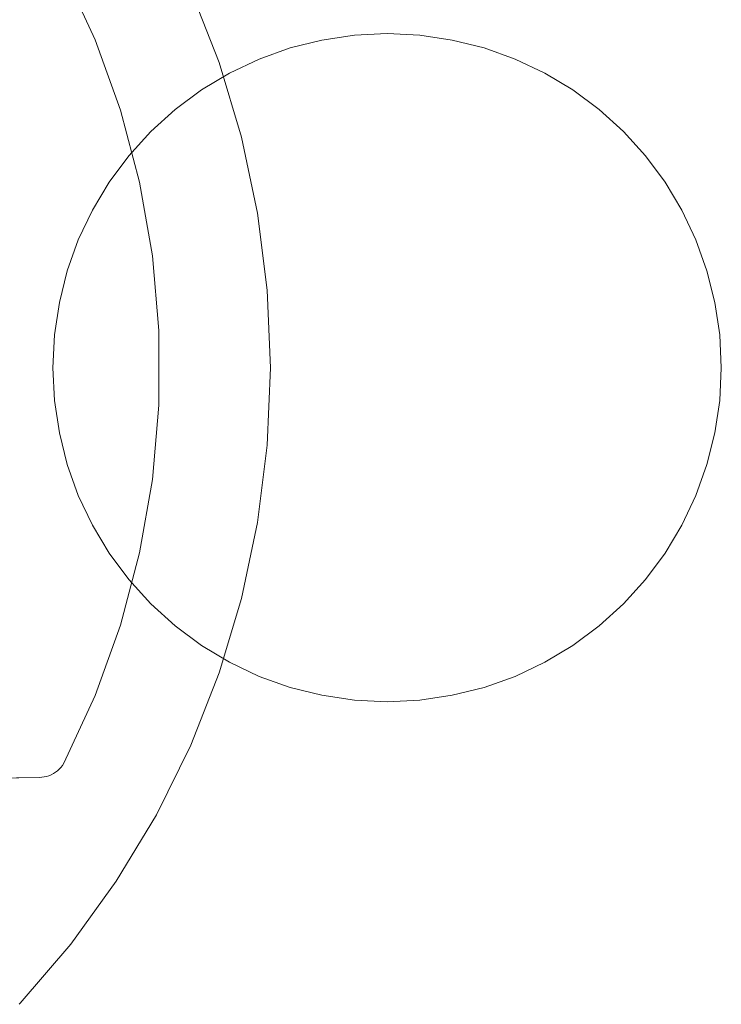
# Model space of a CAD drawing. Header units: millimetres. Extents: x -230 to 230, y -130 to 130.
# Tile 36 of 47: x 146 to 230, y -76 to 42. Entities that reach past the tile are written whole.
import ezdxf

# ---------------------------------------------------------------- set-up
doc = ezdxf.new("R2010")
doc.units = ezdxf.units.MM
doc.header["$LTSCALE"] = 25.4
doc.layers.add('Lighting-Moving Light', color=7, linetype='Continuous', lineweight=5, true_color=0x000000)

# ---------------------------------------------------------------- blocks, each defined once
blk = doc.blocks.new('Group-1')
at = {"layer": 'Lighting-Moving Light', "color": 7, "linetype": 'Continuous', "lineweight": 5, "transparency": 33554687}
for points, invisible_edges in [([(-483.63, 153.25, -85.88), (-487.38, 161.37, -85.88), (-476.3, 167.52, -85.88), (-472.18, 159.18, -85.88)], 10), ([(-472.18, 159.18, -55.99), (-476.3, 167.52, -55.99), (-487.38, 161.37, -55.99), (-483.63, 153.25, -55.99)], 10), ([(-487.38, 161.37, -55.99), (-487.38, 161.37, -85.88), (-483.63, 153.25, -85.88), (-483.63, 153.25, -55.99)], 4), ([(-472.18, 159.18, -85.88), (-468.78, 150.52, -85.88), (-480.6, 144.83, -85.88), (-483.63, 153.25, -85.88)], 10), ([(-468.78, 150.52, -55.99), (-472.18, 159.18, -55.99), (-483.63, 153.25, -55.99), (-480.6, 144.83, -55.99)], 10), ([(-468.78, 150.52, -55.99), (-468.78, 150.52, -85.88), (-472.18, 159.18, -85.88), (-472.18, 159.18, -55.99)], 5), ([(-483.63, 153.25, -55.99), (-483.63, 153.25, -85.88), (-480.6, 144.83, -85.88), (-480.6, 144.83, -55.99)], 5), ([(-468.78, 150.52, -85.88), (-466.1, 141.61, -85.88), (-478.3, 136.19, -85.88), (-480.6, 144.83, -85.88)], 10), ([(-480.6, 144.83, -55.99), (-478.3, 136.19, -55.99), (-466.1, 141.61, -55.99), (-468.78, 150.52, -55.99)], 10), ([(-466.1, 141.61, -55.99), (-466.1, 141.61, -85.88), (-468.78, 150.52, -85.88), (-468.78, 150.52, -55.99)], 5), ([(-480.6, 144.83, -55.99), (-480.6, 144.83, -85.88), (-478.3, 136.19, -85.88), (-478.3, 136.19, -55.99)], 5), ([(-476.76, 127.38, -85.88), (-478.3, 136.19, -85.88), (-466.1, 141.61, -85.88), (-464.18, 132.51, -85.88)], 10), ([(-464.18, 132.51, -55.99), (-466.1, 141.61, -55.99), (-478.3, 136.19, -55.99), (-476.76, 127.38, -55.99)], 10), ([(-464.18, 132.51, -55.99), (-464.18, 132.51, -85.88), (-466.1, 141.61, -85.88), (-466.1, 141.61, -55.99)], 5), ([(-478.3, 136.19, -55.99), (-478.3, 136.19, -85.88), (-476.76, 127.38, -85.88), (-476.76, 127.38, -55.99)], 5), ([(-475.99, 118.46, -85.88), (-476.76, 127.38, -85.88), (-464.18, 132.51, -85.88), (-463.02, 123.28, -85.88)], 10), ([(-463.02, 123.28, -55.99), (-464.18, 132.51, -55.99), (-476.76, 127.38, -55.99), (-475.99, 118.46, -55.99)], 10), ([(-463.02, 123.28, -55.99), (-463.02, 123.28, -85.88), (-464.18, 132.51, -85.88), (-464.18, 132.51, -55.99)], 5), ([(-476.76, 127.38, -55.99), (-476.76, 127.38, -85.88), (-475.99, 118.46, -85.88), (-475.99, 118.46, -55.99)], 5), ([(-475.99, 109.52, -85.88), (-475.99, 118.46, -85.88), (-463.02, 123.28, -85.88), (-462.63, 113.99, -85.88)], 10), ([(-462.63, 113.99, -55.99), (-463.02, 123.28, -55.99), (-475.99, 118.46, -55.99), (-475.99, 109.52, -55.99)], 10), ([(-462.63, 113.99, -55.99), (-462.63, 113.99, -85.88), (-463.02, 123.28, -85.88), (-463.02, 123.28, -55.99)], 5), ([(-475.99, 118.46, -55.99), (-475.99, 118.46, -85.88), (-475.99, 109.52, -85.88), (-475.99, 109.52, -55.99)], 5), ([(-462.63, 113.99, -85.88), (-463.02, 104.7, -85.88), (-475.99, 109.52, -85.88)], 10), ([(-475.99, 109.52, -55.99), (-463.02, 104.7, -55.99), (-462.63, 113.99, -55.99)], 9), ([(-463.02, 104.7, -55.99), (-463.02, 104.7, -85.88), (-462.63, 113.99, -85.88), (-462.63, 113.99, -55.99)], 5), ([(-476.76, 100.61, -85.88), (-475.99, 109.52, -85.88), (-463.02, 104.7, -85.88), (-464.18, 95.47, -85.88)], 10), ([(-464.18, 95.47, -55.99), (-463.02, 104.7, -55.99), (-475.99, 109.52, -55.99), (-476.76, 100.61, -55.99)], 10), ([(-475.99, 109.52, -55.99), (-475.99, 109.52, -85.88), (-476.76, 100.61, -85.88), (-476.76, 100.61, -55.99)], 5), ([(-464.18, 95.47, -55.99), (-464.18, 95.47, -85.88), (-463.02, 104.7, -85.88), (-463.02, 104.7, -55.99)], 5), ([(-464.18, 95.47, -85.88), (-466.1, 86.36, -85.88), (-478.3, 91.8, -85.88), (-476.76, 100.61, -85.88)], 10), ([(-466.1, 86.36, -55.99), (-464.18, 95.47, -55.99), (-476.76, 100.61, -55.99), (-478.3, 91.8, -55.99)], 10), ([(-476.76, 100.61, -55.99), (-476.76, 100.61, -85.88), (-478.3, 91.8, -85.88), (-478.3, 91.8, -55.99)], 5), ([(-466.1, 86.36, -55.99), (-466.1, 86.36, -85.88), (-464.18, 95.47, -85.88), (-464.18, 95.47, -55.99)], 5), ([(-466.1, 86.36, -85.88), (-468.78, 77.46, -85.88), (-480.6, 83.15, -85.88), (-478.3, 91.8, -85.88)], 10), ([(-478.3, 91.8, -55.99), (-480.6, 83.15, -55.99), (-468.78, 77.46, -55.99), (-466.1, 86.36, -55.99)], 10), ([(-478.3, 91.8, -55.99), (-478.3, 91.8, -85.88), (-480.6, 83.15, -85.88), (-480.6, 83.15, -55.99)], 5), ([(-468.78, 77.46, -55.99), (-468.78, 77.46, -85.88), (-466.1, 86.36, -85.88), (-466.1, 86.36, -55.99)], 5), ([(-483.63, 74.74, -85.88), (-480.6, 83.15, -85.88), (-468.78, 77.46, -85.88), (-472.18, 68.8, -85.88)], 10), ([(-472.18, 68.8, -55.99), (-468.78, 77.46, -55.99), (-480.6, 83.15, -55.99), (-483.63, 74.74, -55.99)], 10), ([(-480.6, 83.15, -55.99), (-480.6, 83.15, -85.88), (-483.63, 74.74, -85.88), (-483.63, 74.74, -55.99)], 5), ([(-472.18, 68.8, -55.99), (-472.18, 68.8, -85.88), (-468.78, 77.46, -85.88), (-468.78, 77.46, -55.99)], 5), ([(-472.18, 68.8, -85.88), (-476.3, 60.46, -85.88), (-487.38, 66.62, -85.88), (-483.63, 74.74, -85.88)], 10), ([(-483.63, 74.74, -55.99), (-487.38, 66.62, -55.99), (-476.3, 60.46, -55.99), (-472.18, 68.8, -55.99)], 10), ([(-483.63, 74.74, -55.99), (-483.63, 74.74, -85.88), (-487.38, 66.62, -85.88), (-487.38, 66.62, -55.99)], 1), ([(-476.3, 60.46, -55.99), (-476.3, 60.46, -85.88), (-472.18, 68.8, -85.88), (-472.18, 68.8, -55.99)], 5), ([(-487.92, 65.92, -85.88), (-487.72, 66.13, -85.88), (-476.3, 60.46, -85.88), (-481.1, 52.49, -85.88)], 10), ([(-481.1, 52.49, -55.99), (-476.3, 60.46, -55.99), (-487.72, 66.13, -55.99), (-487.92, 65.92, -55.99)], 10), ([(-487.72, 66.13, -55.99), (-487.72, 66.13, -85.88), (-487.92, 65.92, -85.88), (-487.92, 65.92, -55.99)], 5), ([(-487.72, 66.13, -85.88), (-487.54, 66.37, -85.88), (-476.3, 60.46, -85.88)], 10), ([(-476.3, 60.46, -55.99), (-487.54, 66.37, -55.99), (-487.72, 66.13, -55.99)], 9), ([(-487.54, 66.37, -55.99), (-487.54, 66.37, -85.88), (-487.72, 66.13, -85.88), (-487.72, 66.13, -55.99)], 5), ([(-487.54, 66.37, -85.88), (-487.38, 66.62, -85.88), (-476.3, 60.46, -85.88)], 10), ([(-476.3, 60.46, -55.99), (-487.38, 66.62, -55.99), (-487.54, 66.37, -55.99)], 9), ([(-487.38, 66.62, -55.99), (-487.38, 66.62, -85.88), (-487.54, 66.37, -85.88), (-487.54, 66.37, -55.99)], 4), ([(-498.62, 64.78, -85.88), (-490.3, 64.92, -85.88), (-492.6, 37.88, -85.88), (-492.71, 37.76, -85.88)], 10), ([(-492.71, 37.76, -55.99), (-492.6, 37.88, -55.99), (-490.3, 64.92, -55.99), (-498.62, 64.78, -55.99)], 10), ([(-490.3, 64.92, -85.88), (-490.01, 64.94, -85.88), (-486.54, 44.95, -85.88), (-492.6, 37.88, -85.88)], 10), ([(-492.6, 37.88, -55.99), (-486.54, 44.95, -55.99), (-490.01, 64.94, -55.99), (-490.3, 64.92, -55.99)], 10), ([(-490.01, 64.94, -55.99), (-490.01, 64.94, -85.88), (-490.3, 64.92, -85.88), (-490.3, 64.92, -55.99)], 1), ([(-486.54, 44.95, -85.88), (-490.01, 64.94, -85.88), (-489.71, 64.98, -85.88)], 9), ([(-489.71, 64.98, -55.99), (-490.01, 64.94, -55.99), (-486.54, 44.95, -55.99)], 10), ([(-489.71, 64.98, -55.99), (-489.71, 64.98, -85.88), (-490.01, 64.94, -85.88), (-490.01, 64.94, -55.99)], 5), ([(-489.71, 64.98, -85.88), (-489.43, 65.04, -85.88), (-486.54, 44.95, -85.88)], 10), ([(-486.54, 44.95, -55.99), (-489.43, 65.04, -55.99), (-489.71, 64.98, -55.99)], 9), ([(-489.43, 65.04, -55.99), (-489.43, 65.04, -85.88), (-489.71, 64.98, -85.88), (-489.71, 64.98, -55.99)], 5), ([(-489.43, 65.04, -85.88), (-489.15, 65.13, -85.88), (-481.1, 52.49, -85.88), (-486.54, 44.95, -85.88)], 10), ([(-486.54, 44.95, -55.99), (-481.1, 52.49, -55.99), (-489.15, 65.13, -55.99), (-489.43, 65.04, -55.99)], 10), ([(-489.15, 65.13, -55.99), (-489.15, 65.13, -85.88), (-489.43, 65.04, -85.88), (-489.43, 65.04, -55.99)], 5), ([(-481.1, 52.49, -85.88), (-489.15, 65.13, -85.88), (-488.88, 65.24, -85.88)], 9), ([(-488.88, 65.24, -55.99), (-489.15, 65.13, -55.99), (-481.1, 52.49, -55.99)], 10), ([(-488.88, 65.24, -55.99), (-488.88, 65.24, -85.88), (-489.15, 65.13, -85.88), (-489.15, 65.13, -55.99)], 5), ([(-488.88, 65.24, -85.88), (-488.61, 65.38, -85.88), (-481.1, 52.49, -85.88)], 10), ([(-481.1, 52.49, -55.99), (-488.61, 65.38, -55.99), (-488.88, 65.24, -55.99)], 9), ([(-488.61, 65.38, -55.99), (-488.61, 65.38, -85.88), (-488.88, 65.24, -85.88), (-488.88, 65.24, -55.99)], 5), ([(-481.1, 52.49, -85.88), (-488.61, 65.38, -85.88), (-488.37, 65.54, -85.88)], 9), ([(-488.37, 65.54, -55.99), (-488.61, 65.38, -55.99), (-481.1, 52.49, -55.99)], 10), ([(-488.37, 65.54, -55.99), (-488.37, 65.54, -85.88), (-488.61, 65.38, -85.88), (-488.61, 65.38, -55.99)], 5), ([(-488.37, 65.54, -85.88), (-488.13, 65.72, -85.88), (-481.1, 52.49, -85.88)], 10), ([(-481.1, 52.49, -55.99), (-488.13, 65.72, -55.99), (-488.37, 65.54, -55.99)], 9), ([(-488.13, 65.72, -55.99), (-488.13, 65.72, -85.88), (-488.37, 65.54, -85.88), (-488.37, 65.54, -55.99)], 5), ([(-481.1, 52.49, -85.88), (-488.13, 65.72, -85.88), (-487.92, 65.92, -85.88)], 9), ([(-487.92, 65.92, -55.99), (-488.13, 65.72, -55.99), (-481.1, 52.49, -55.99)], 10), ([(-487.92, 65.92, -55.99), (-487.92, 65.92, -85.88), (-488.13, 65.72, -85.88), (-488.13, 65.72, -55.99)], 5), ([(-481.1, 52.49, -55.99), (-481.1, 52.49, -85.88), (-476.3, 60.46, -85.88), (-476.3, 60.46, -55.99)], 5), ([(-486.54, 44.95, -55.99), (-486.54, 44.95, -85.88), (-481.1, 52.49, -85.88), (-481.1, 52.49, -55.99)], 5), ([(-492.6, 37.88, -55.99), (-492.6, 37.88, -85.88), (-486.54, 44.95, -85.88), (-486.54, 44.95, -55.99)], 4), ([(-492.71, 37.76, -55.99), (-492.71, 37.76, -85.88), (-492.6, 37.88, -85.88), (-492.6, 37.88, -55.99)], 1)]:
    blk.add_3dface(points, dxfattribs=dict(at, invisible_edges=invisible_edges))
blk.add_3dface([(-498.62, 64.78, -55.99), (-490.3, 64.92, -55.99), (-490.3, 64.92, -85.88), (-498.62, 64.78, -85.88)], dxfattribs=at)
at = {"layer": 'Lighting-Moving Light', "color": 0, "flags": 1}
for tag in ['Yoke', '3D_Symbol_Name', 'Weight', 'Weight', 'Wattage', 'Candlepower', 'Body', 'Model_Name', 'Beam_Angle', 'Field_Angle', 'Remarks', 'Beam_Angle_2', 'Field_Angle_2', 'Num_Channels', 'Frame_Size', 'Device_Type', 'FixtureID', 'Frame_Size', 'Base', 'Lens', 'Inst_Type', 'Lamp']:
    blk.add_attdef(tag, (-554.51, 111.22), '', height=0.18, dxfattribs=at)
blk = doc.blocks.new('Group-2-1')
at = {"layer": 'Lighting-Moving Light', "color": 7, "linetype": 'Continuous', "lineweight": 5, "transparency": 33554687}
for points, invisible_edges in [([(-452.6, 153.8, -457.37), (-460.29, 152.27, -457.37), (-467.54, 149.27, -457.37), (-452.6, 153.8, -457.37)], 15), ([(-437.07, 152.27, -457.37), (-452.6, 153.8, -457.37), (-467.54, 149.27, -457.37), (-437.07, 152.27, -457.37)], 15), ([(-452.6, 153.8, -460.54), (-460.29, 152.27, -460.54), (-467.54, 149.27, -460.54), (-452.6, 153.8, -460.54)], 15), ([(-437.07, 152.27, -460.54), (-452.6, 153.8, -460.54), (-467.54, 149.27, -460.54), (-437.07, 152.27, -460.54)], 15), ([(-452.6, 153.8, -457.37), (-456.48, 153.22, -457.37), (-460.29, 152.27, -457.37), (-452.6, 153.8, -457.37)], 12), ([(-452.6, 153.8, -460.54), (-456.48, 153.22, -460.54), (-460.29, 152.27, -460.54), (-452.6, 153.8, -460.54)], 12), ([(-444.76, 153.8, -457.37), (-448.68, 153.99, -457.37), (-452.6, 153.8, -457.37), (-444.76, 153.8, -457.37)], 12), ([(-444.76, 153.8, -460.54), (-448.68, 153.99, -460.54), (-452.6, 153.8, -460.54), (-444.76, 153.8, -460.54)], 12), ([(-437.07, 152.27, -457.37), (-444.76, 153.8, -457.37), (-452.6, 153.8, -457.37), (-437.07, 152.27, -457.37)], 15), ([(-437.07, 152.27, -460.54), (-444.76, 153.8, -460.54), (-452.6, 153.8, -460.54), (-437.07, 152.27, -460.54)], 15), ([(-437.07, 152.27, -457.37), (-440.88, 153.22, -457.37), (-444.76, 153.8, -457.37), (-437.07, 152.27, -457.37)], 12), ([(-437.07, 152.27, -460.54), (-440.88, 153.22, -460.54), (-444.76, 153.8, -460.54), (-437.07, 152.27, -460.54)], 12), ([(-437.07, 152.27, -457.37), (-467.54, 149.27, -457.37), (-483.96, 132.85, -457.37), (-437.07, 152.27, -457.37)], 15), ([(-437.07, 152.27, -457.37), (-483.96, 132.85, -457.37), (-460.29, 75.71, -457.37), (-437.07, 152.27, -457.37)], 15), ([(-437.07, 152.27, -460.54), (-467.54, 149.27, -460.54), (-483.96, 132.85, -460.54), (-437.07, 152.27, -460.54)], 15), ([(-437.07, 152.27, -460.54), (-483.96, 132.85, -460.54), (-460.29, 75.71, -460.54), (-437.07, 152.27, -460.54)], 15), ([(-460.29, 152.27, -457.37), (-463.99, 150.94, -457.37), (-467.54, 149.27, -457.37), (-460.29, 152.27, -457.37)], 12), ([(-460.29, 152.27, -460.54), (-463.99, 150.94, -460.54), (-467.54, 149.27, -460.54), (-460.29, 152.27, -460.54)], 12), ([(-437.07, 152.27, -457.37), (-460.29, 75.71, -457.37), (-413.4, 95.13, -457.37), (-437.07, 152.27, -457.37)], 15), ([(-437.07, 152.27, -460.54), (-460.29, 75.71, -460.54), (-413.4, 95.13, -460.54), (-437.07, 152.27, -460.54)], 15), ([(-429.82, 149.27, -457.37), (-433.37, 150.94, -457.37), (-437.07, 152.27, -457.37), (-429.82, 149.27, -457.37)], 12), ([(-423.3, 144.91, -457.37), (-429.82, 149.27, -457.37), (-437.07, 152.27, -457.37), (-423.3, 144.91, -457.37)], 15), ([(-413.4, 132.85, -457.37), (-423.3, 144.91, -457.37), (-437.07, 152.27, -457.37), (-413.4, 132.85, -457.37)], 15), ([(-413.4, 95.13, -457.37), (-413.4, 132.85, -457.37), (-437.07, 152.27, -457.37), (-413.4, 95.13, -457.37)], 15), ([(-429.82, 149.27, -460.54), (-433.37, 150.94, -460.54), (-437.07, 152.27, -460.54), (-429.82, 149.27, -460.54)], 12), ([(-423.3, 144.91, -460.54), (-429.82, 149.27, -460.54), (-437.07, 152.27, -460.54), (-423.3, 144.91, -460.54)], 15), ([(-413.4, 132.85, -460.54), (-423.3, 144.91, -460.54), (-437.07, 152.27, -460.54), (-413.4, 132.85, -460.54)], 15), ([(-413.4, 95.13, -460.54), (-413.4, 132.85, -460.54), (-437.07, 152.27, -460.54), (-413.4, 95.13, -460.54)], 15), ([(-467.54, 149.27, -457.37), (-474.06, 144.91, -457.37), (-483.96, 132.85, -457.37), (-467.54, 149.27, -457.37)], 15), ([(-467.54, 149.27, -460.54), (-474.06, 144.91, -460.54), (-483.96, 132.85, -460.54), (-467.54, 149.27, -460.54)], 15), ([(-467.54, 149.27, -457.37), (-470.9, 147.25, -457.37), (-474.06, 144.91, -457.37), (-467.54, 149.27, -457.37)], 12), ([(-467.54, 149.27, -460.54), (-470.9, 147.25, -460.54), (-474.06, 144.91, -460.54), (-467.54, 149.27, -460.54)], 12), ([(-423.3, 144.91, -457.37), (-426.46, 147.25, -457.37), (-429.82, 149.27, -457.37), (-423.3, 144.91, -457.37)], 12), ([(-423.3, 144.91, -460.54), (-426.46, 147.25, -460.54), (-429.82, 149.27, -460.54), (-423.3, 144.91, -460.54)], 12), ([(-474.06, 144.91, -457.37), (-479.6, 139.37, -457.37), (-483.96, 132.85, -457.37), (-474.06, 144.91, -457.37)], 15), ([(-474.06, 144.91, -460.54), (-479.6, 139.37, -460.54), (-483.96, 132.85, -460.54), (-474.06, 144.91, -460.54)], 15), ([(-474.06, 144.91, -457.37), (-476.96, 142.27, -457.37), (-479.6, 139.37, -457.37), (-474.06, 144.91, -457.37)], 12), ([(-474.06, 144.91, -460.54), (-476.96, 142.27, -460.54), (-479.6, 139.37, -460.54), (-474.06, 144.91, -460.54)], 12), ([(-417.76, 139.37, -457.37), (-420.4, 142.27, -457.37), (-423.3, 144.91, -457.37), (-417.76, 139.37, -457.37)], 12), ([(-413.4, 132.85, -457.37), (-417.76, 139.37, -457.37), (-423.3, 144.91, -457.37), (-413.4, 132.85, -457.37)], 15), ([(-417.76, 139.37, -460.54), (-420.4, 142.27, -460.54), (-423.3, 144.91, -460.54), (-417.76, 139.37, -460.54)], 12), ([(-413.4, 132.85, -460.54), (-417.76, 139.37, -460.54), (-423.3, 144.91, -460.54), (-413.4, 132.85, -460.54)], 15), ([(-479.6, 139.37, -457.37), (-481.94, 136.21, -457.37), (-483.96, 132.85, -457.37), (-479.6, 139.37, -457.37)], 12), ([(-479.6, 139.37, -460.54), (-481.94, 136.21, -460.54), (-483.96, 132.85, -460.54), (-479.6, 139.37, -460.54)], 12), ([(-413.4, 132.85, -457.37), (-415.42, 136.21, -457.37), (-417.76, 139.37, -457.37), (-413.4, 132.85, -457.37)], 12), ([(-413.4, 132.85, -460.54), (-415.42, 136.21, -460.54), (-417.76, 139.37, -460.54), (-413.4, 132.85, -460.54)], 12), ([(-483.96, 132.85, -457.37), (-487.91, 121.79, -457.37), (-488.68, 113.99, -457.37), (-483.96, 132.85, -457.37)], 15), ([(-483.96, 132.85, -457.37), (-488.68, 113.99, -457.37), (-483.96, 95.13, -457.37), (-483.96, 132.85, -457.37)], 15), ([(-483.96, 132.85, -460.54), (-487.91, 121.79, -460.54), (-488.68, 113.99, -460.54), (-483.96, 132.85, -460.54)], 15), ([(-483.96, 132.85, -460.54), (-488.68, 113.99, -460.54), (-483.96, 95.13, -460.54), (-483.96, 132.85, -460.54)], 15), ([(-483.96, 132.85, -457.37), (-485.64, 129.3, -457.37), (-487.91, 121.79, -457.37), (-483.96, 132.85, -457.37)], 14), ([(-483.96, 132.85, -460.54), (-485.64, 129.3, -460.54), (-487.91, 121.79, -460.54), (-483.96, 132.85, -460.54)], 14), ([(-483.96, 132.85, -457.37), (-483.96, 95.13, -457.37), (-460.29, 75.71, -457.37), (-483.96, 132.85, -457.37)], 15), ([(-483.96, 132.85, -460.54), (-483.96, 95.13, -460.54), (-460.29, 75.71, -460.54), (-483.96, 132.85, -460.54)], 15), ([(-409.45, 121.79, -457.37), (-411.73, 129.3, -457.37), (-413.4, 132.85, -457.37), (-409.45, 121.79, -457.37)], 13), ([(-408.68, 113.99, -457.37), (-409.45, 121.79, -457.37), (-413.4, 132.85, -457.37), (-408.68, 113.99, -457.37)], 15), ([(-413.4, 95.13, -457.37), (-408.68, 113.99, -457.37), (-413.4, 132.85, -457.37), (-413.4, 95.13, -457.37)], 15), ([(-409.45, 121.79, -460.54), (-411.73, 129.3, -460.54), (-413.4, 132.85, -460.54), (-409.45, 121.79, -460.54)], 13), ([(-408.68, 113.99, -460.54), (-409.45, 121.79, -460.54), (-413.4, 132.85, -460.54), (-408.68, 113.99, -460.54)], 15), ([(-413.4, 95.13, -460.54), (-408.68, 113.99, -460.54), (-413.4, 132.85, -460.54), (-413.4, 95.13, -460.54)], 15), ([(-485.64, 129.3, -457.37), (-486.96, 125.6, -457.37), (-487.91, 121.79, -457.37), (-485.64, 129.3, -457.37)], 12), ([(-485.64, 129.3, -460.54), (-486.96, 125.6, -460.54), (-487.91, 121.79, -460.54), (-485.64, 129.3, -460.54)], 12), ([(-409.45, 121.79, -457.37), (-410.4, 125.6, -457.37), (-411.73, 129.3, -457.37), (-409.45, 121.79, -457.37)], 12), ([(-409.45, 121.79, -460.54), (-410.4, 125.6, -460.54), (-411.73, 129.3, -460.54), (-409.45, 121.79, -460.54)], 12), ([(-487.91, 121.79, -457.37), (-488.49, 117.91, -457.37), (-488.68, 113.99, -457.37), (-487.91, 121.79, -457.37)], 12), ([(-487.91, 121.79, -460.54), (-488.49, 117.91, -460.54), (-488.68, 113.99, -460.54), (-487.91, 121.79, -460.54)], 12), ([(-408.68, 113.99, -457.37), (-408.87, 117.91, -457.37), (-409.45, 121.79, -457.37), (-408.68, 113.99, -457.37)], 12), ([(-408.68, 113.99, -460.54), (-408.87, 117.91, -460.54), (-409.45, 121.79, -460.54), (-408.68, 113.99, -460.54)], 12), ([(-488.68, 113.99, -457.37), (-488.49, 110.07, -457.37), (-486.96, 102.38, -457.37), (-488.68, 113.99, -457.37)], 14), ([(-488.68, 113.99, -457.37), (-486.96, 102.38, -457.37), (-483.96, 95.13, -457.37), (-488.68, 113.99, -457.37)], 15), ([(-488.68, 113.99, -460.54), (-488.49, 110.07, -460.54), (-486.96, 102.38, -460.54), (-488.68, 113.99, -460.54)], 14), ([(-488.68, 113.99, -460.54), (-486.96, 102.38, -460.54), (-483.96, 95.13, -460.54), (-488.68, 113.99, -460.54)], 15), ([(-413.4, 95.13, -457.37), (-410.4, 102.38, -457.37), (-408.68, 113.99, -457.37), (-413.4, 95.13, -457.37)], 15), ([(-413.4, 95.13, -460.54), (-410.4, 102.38, -460.54), (-408.68, 113.99, -460.54), (-413.4, 95.13, -460.54)], 15), ([(-410.4, 102.38, -457.37), (-408.87, 110.07, -457.37), (-408.68, 113.99, -457.37), (-410.4, 102.38, -457.37)], 13), ([(-410.4, 102.38, -460.54), (-408.87, 110.07, -460.54), (-408.68, 113.99, -460.54), (-410.4, 102.38, -460.54)], 13), ([(-488.49, 110.07, -457.37), (-487.91, 106.19, -457.37), (-486.96, 102.38, -457.37), (-488.49, 110.07, -457.37)], 12), ([(-488.49, 110.07, -460.54), (-487.91, 106.19, -460.54), (-486.96, 102.38, -460.54), (-488.49, 110.07, -460.54)], 12), ([(-410.4, 102.38, -457.37), (-409.45, 106.19, -457.37), (-408.87, 110.07, -457.37), (-410.4, 102.38, -457.37)], 12), ([(-410.4, 102.38, -460.54), (-409.45, 106.19, -460.54), (-408.87, 110.07, -460.54), (-410.4, 102.38, -460.54)], 12), ([(-486.96, 102.38, -457.37), (-485.64, 98.68, -457.37), (-483.96, 95.13, -457.37), (-486.96, 102.38, -457.37)], 12), ([(-486.96, 102.38, -460.54), (-485.64, 98.68, -460.54), (-483.96, 95.13, -460.54), (-486.96, 102.38, -460.54)], 12), ([(-413.4, 95.13, -457.37), (-411.73, 98.68, -457.37), (-410.4, 102.38, -457.37), (-413.4, 95.13, -457.37)], 12), ([(-413.4, 95.13, -460.54), (-411.73, 98.68, -460.54), (-410.4, 102.38, -460.54), (-413.4, 95.13, -460.54)], 12), ([(-483.96, 95.13, -457.37), (-481.94, 91.77, -457.37), (-479.6, 88.61, -457.37), (-483.96, 95.13, -457.37)], 12), ([(-483.96, 95.13, -457.37), (-479.6, 88.61, -457.37), (-474.06, 83.07, -457.37), (-483.96, 95.13, -457.37)], 15), ([(-483.96, 95.13, -457.37), (-474.06, 83.07, -457.37), (-460.29, 75.71, -457.37), (-483.96, 95.13, -457.37)], 15), ([(-483.96, 95.13, -460.54), (-481.94, 91.77, -460.54), (-479.6, 88.61, -460.54), (-483.96, 95.13, -460.54)], 12), ([(-483.96, 95.13, -460.54), (-479.6, 88.61, -460.54), (-474.06, 83.07, -460.54), (-483.96, 95.13, -460.54)], 15), ([(-483.96, 95.13, -460.54), (-474.06, 83.07, -460.54), (-460.29, 75.71, -460.54), (-483.96, 95.13, -460.54)], 15), ([(-460.29, 75.71, -457.37), (-429.82, 78.71, -457.37), (-413.4, 95.13, -457.37), (-460.29, 75.71, -457.37)], 15), ([(-460.29, 75.71, -460.54), (-429.82, 78.71, -460.54), (-413.4, 95.13, -460.54), (-460.29, 75.71, -460.54)], 15), ([(-429.82, 78.71, -457.37), (-423.3, 83.07, -457.37), (-413.4, 95.13, -457.37), (-429.82, 78.71, -457.37)], 15), ([(-429.82, 78.71, -460.54), (-423.3, 83.07, -460.54), (-413.4, 95.13, -460.54), (-429.82, 78.71, -460.54)], 15), ([(-423.3, 83.07, -457.37), (-417.76, 88.61, -457.37), (-413.4, 95.13, -457.37), (-423.3, 83.07, -457.37)], 15), ([(-423.3, 83.07, -460.54), (-417.76, 88.61, -460.54), (-413.4, 95.13, -460.54), (-423.3, 83.07, -460.54)], 15), ([(-417.76, 88.61, -457.37), (-415.42, 91.77, -457.37), (-413.4, 95.13, -457.37), (-417.76, 88.61, -457.37)], 12), ([(-417.76, 88.61, -460.54), (-415.42, 91.77, -460.54), (-413.4, 95.13, -460.54), (-417.76, 88.61, -460.54)], 12), ([(-479.6, 88.61, -457.37), (-476.96, 85.71, -457.37), (-474.06, 83.07, -457.37), (-479.6, 88.61, -457.37)], 12), ([(-479.6, 88.61, -460.54), (-476.96, 85.71, -460.54), (-474.06, 83.07, -460.54), (-479.6, 88.61, -460.54)], 12), ([(-423.3, 83.07, -457.37), (-420.4, 85.71, -457.37), (-417.76, 88.61, -457.37), (-423.3, 83.07, -457.37)], 12), ([(-423.3, 83.07, -460.54), (-420.4, 85.71, -460.54), (-417.76, 88.61, -460.54), (-423.3, 83.07, -460.54)], 12), ([(-474.06, 83.07, -457.37), (-470.9, 80.73, -457.37), (-467.54, 78.71, -457.37), (-474.06, 83.07, -457.37)], 12), ([(-474.06, 83.07, -457.37), (-467.54, 78.71, -457.37), (-460.29, 75.71, -457.37), (-474.06, 83.07, -457.37)], 15), ([(-474.06, 83.07, -460.54), (-470.9, 80.73, -460.54), (-467.54, 78.71, -460.54), (-474.06, 83.07, -460.54)], 12), ([(-474.06, 83.07, -460.54), (-467.54, 78.71, -460.54), (-460.29, 75.71, -460.54), (-474.06, 83.07, -460.54)], 15), ([(-429.82, 78.71, -457.37), (-426.46, 80.73, -457.37), (-423.3, 83.07, -457.37), (-429.82, 78.71, -457.37)], 12), ([(-429.82, 78.71, -460.54), (-426.46, 80.73, -460.54), (-423.3, 83.07, -460.54), (-429.82, 78.71, -460.54)], 12), ([(-467.54, 78.71, -457.37), (-463.99, 77.03, -457.37), (-460.29, 75.71, -457.37), (-467.54, 78.71, -457.37)], 12), ([(-467.54, 78.71, -460.54), (-463.99, 77.03, -460.54), (-460.29, 75.71, -460.54), (-467.54, 78.71, -460.54)], 12), ([(-460.29, 75.71, -457.37), (-444.76, 74.18, -457.37), (-429.82, 78.71, -457.37), (-460.29, 75.71, -457.37)], 15), ([(-460.29, 75.71, -460.54), (-444.76, 74.18, -460.54), (-429.82, 78.71, -460.54), (-460.29, 75.71, -460.54)], 15), ([(-444.76, 74.18, -457.37), (-437.07, 75.71, -457.37), (-429.82, 78.71, -457.37), (-444.76, 74.18, -457.37)], 15), ([(-444.76, 74.18, -460.54), (-437.07, 75.71, -460.54), (-429.82, 78.71, -460.54), (-444.76, 74.18, -460.54)], 15), ([(-437.07, 75.71, -457.37), (-433.37, 77.03, -457.37), (-429.82, 78.71, -457.37), (-437.07, 75.71, -457.37)], 12), ([(-437.07, 75.71, -460.54), (-433.37, 77.03, -460.54), (-429.82, 78.71, -460.54), (-437.07, 75.71, -460.54)], 12), ([(-460.29, 75.71, -457.37), (-456.48, 74.76, -457.37), (-452.6, 74.18, -457.37), (-460.29, 75.71, -457.37)], 12), ([(-460.29, 75.71, -457.37), (-452.6, 74.18, -457.37), (-444.76, 74.18, -457.37), (-460.29, 75.71, -457.37)], 15), ([(-460.29, 75.71, -460.54), (-456.48, 74.76, -460.54), (-452.6, 74.18, -460.54), (-460.29, 75.71, -460.54)], 12), ([(-460.29, 75.71, -460.54), (-452.6, 74.18, -460.54), (-444.76, 74.18, -460.54), (-460.29, 75.71, -460.54)], 15), ([(-444.76, 74.18, -457.37), (-440.88, 74.76, -457.37), (-437.07, 75.71, -457.37), (-444.76, 74.18, -457.37)], 12), ([(-444.76, 74.18, -460.54), (-440.88, 74.76, -460.54), (-437.07, 75.71, -460.54), (-444.76, 74.18, -460.54)], 12), ([(-452.6, 74.18, -457.37), (-448.68, 73.99, -457.37), (-444.76, 74.18, -457.37), (-452.6, 74.18, -457.37)], 12), ([(-452.6, 74.18, -460.54), (-448.68, 73.99, -460.54), (-444.76, 74.18, -460.54), (-452.6, 74.18, -460.54)], 12)]:
    blk.add_3dface(points, dxfattribs=dict(at, invisible_edges=invisible_edges))
for points in [[(-456.48, 153.22, -460.54), (-456.48, 153.22, -457.37), (-452.6, 153.8, -457.37), (-452.6, 153.8, -460.54)], [(-452.6, 153.8, -460.54), (-452.6, 153.8, -457.37), (-448.68, 153.99, -457.37), (-448.68, 153.99, -460.54)], [(-448.68, 153.99, -460.54), (-448.68, 153.99, -457.37), (-444.76, 153.8, -457.37), (-444.76, 153.8, -460.54)], [(-444.76, 153.8, -460.54), (-444.76, 153.8, -457.37), (-440.88, 153.22, -457.37), (-440.88, 153.22, -460.54)], [(-463.99, 150.94, -460.54), (-463.99, 150.94, -457.37), (-460.29, 152.27, -457.37), (-460.29, 152.27, -460.54)], [(-460.29, 152.27, -460.54), (-460.29, 152.27, -457.37), (-456.48, 153.22, -457.37), (-456.48, 153.22, -460.54)], [(-440.88, 153.22, -460.54), (-440.88, 153.22, -457.37), (-437.07, 152.27, -457.37), (-437.07, 152.27, -460.54)], [(-437.07, 152.27, -460.54), (-437.07, 152.27, -457.37), (-433.37, 150.94, -457.37), (-433.37, 150.94, -460.54)], [(-467.54, 149.27, -460.54), (-467.54, 149.27, -457.37), (-463.99, 150.94, -457.37), (-463.99, 150.94, -460.54)], [(-433.37, 150.94, -460.54), (-433.37, 150.94, -457.37), (-429.82, 149.27, -457.37), (-429.82, 149.27, -460.54)], [(-470.9, 147.25, -460.54), (-470.9, 147.25, -457.37), (-467.54, 149.27, -457.37), (-467.54, 149.27, -460.54)], [(-429.82, 149.27, -460.54), (-429.82, 149.27, -457.37), (-426.46, 147.25, -457.37), (-426.46, 147.25, -460.54)], [(-474.06, 144.91, -460.54), (-474.06, 144.91, -457.37), (-470.9, 147.25, -457.37), (-470.9, 147.25, -460.54)], [(-426.46, 147.25, -460.54), (-426.46, 147.25, -457.37), (-423.3, 144.91, -457.37), (-423.3, 144.91, -460.54)], [(-476.96, 142.27, -460.54), (-476.96, 142.27, -457.37), (-474.06, 144.91, -457.37), (-474.06, 144.91, -460.54)], [(-423.3, 144.91, -460.54), (-423.3, 144.91, -457.37), (-420.4, 142.27, -457.37), (-420.4, 142.27, -460.54)], [(-479.6, 139.37, -460.54), (-479.6, 139.37, -457.37), (-476.96, 142.27, -457.37), (-476.96, 142.27, -460.54)], [(-420.4, 142.27, -460.54), (-420.4, 142.27, -457.37), (-417.76, 139.37, -457.37), (-417.76, 139.37, -460.54)], [(-481.94, 136.21, -460.54), (-481.94, 136.21, -457.37), (-479.6, 139.37, -457.37), (-479.6, 139.37, -460.54)], [(-417.76, 139.37, -460.54), (-417.76, 139.37, -457.37), (-415.42, 136.21, -457.37), (-415.42, 136.21, -460.54)], [(-483.96, 132.85, -460.54), (-483.96, 132.85, -457.37), (-481.94, 136.21, -457.37), (-481.94, 136.21, -460.54)], [(-415.42, 136.21, -460.54), (-415.42, 136.21, -457.37), (-413.4, 132.85, -457.37), (-413.4, 132.85, -460.54)], [(-485.64, 129.3, -460.54), (-485.64, 129.3, -457.37), (-483.96, 132.85, -457.37), (-483.96, 132.85, -460.54)], [(-413.4, 132.85, -460.54), (-413.4, 132.85, -457.37), (-411.73, 129.3, -457.37), (-411.73, 129.3, -460.54)], [(-486.96, 125.6, -460.54), (-486.96, 125.6, -457.37), (-485.64, 129.3, -457.37), (-485.64, 129.3, -460.54)], [(-411.73, 129.3, -460.54), (-411.73, 129.3, -457.37), (-410.4, 125.6, -457.37), (-410.4, 125.6, -460.54)], [(-487.91, 121.79, -460.54), (-487.91, 121.79, -457.37), (-486.96, 125.6, -457.37), (-486.96, 125.6, -460.54)], [(-410.4, 125.6, -460.54), (-410.4, 125.6, -457.37), (-409.45, 121.79, -457.37), (-409.45, 121.79, -460.54)], [(-488.49, 117.91, -460.54), (-488.49, 117.91, -457.37), (-487.91, 121.79, -457.37), (-487.91, 121.79, -460.54)], [(-409.45, 121.79, -460.54), (-409.45, 121.79, -457.37), (-408.87, 117.91, -457.37), (-408.87, 117.91, -460.54)], [(-488.68, 113.99, -460.54), (-488.68, 113.99, -457.37), (-488.49, 117.91, -457.37), (-488.49, 117.91, -460.54)], [(-408.87, 117.91, -460.54), (-408.87, 117.91, -457.37), (-408.68, 113.99, -457.37), (-408.68, 113.99, -460.54)], [(-488.49, 110.07, -460.54), (-488.49, 110.07, -457.37), (-488.68, 113.99, -457.37), (-488.68, 113.99, -460.54)], [(-408.68, 113.99, -460.54), (-408.68, 113.99, -457.37), (-408.87, 110.07, -457.37), (-408.87, 110.07, -460.54)], [(-487.91, 106.19, -460.54), (-487.91, 106.19, -457.37), (-488.49, 110.07, -457.37), (-488.49, 110.07, -460.54)], [(-408.87, 110.07, -460.54), (-408.87, 110.07, -457.37), (-409.45, 106.19, -457.37), (-409.45, 106.19, -460.54)], [(-486.96, 102.38, -460.54), (-486.96, 102.38, -457.37), (-487.91, 106.19, -457.37), (-487.91, 106.19, -460.54)], [(-409.45, 106.19, -460.54), (-409.45, 106.19, -457.37), (-410.4, 102.38, -457.37), (-410.4, 102.38, -460.54)], [(-485.64, 98.68, -460.54), (-485.64, 98.68, -457.37), (-486.96, 102.38, -457.37), (-486.96, 102.38, -460.54)], [(-410.4, 102.38, -460.54), (-410.4, 102.38, -457.37), (-411.73, 98.68, -457.37), (-411.73, 98.68, -460.54)], [(-483.96, 95.13, -460.54), (-483.96, 95.13, -457.37), (-485.64, 98.68, -457.37), (-485.64, 98.68, -460.54)], [(-411.73, 98.68, -460.54), (-411.73, 98.68, -457.37), (-413.4, 95.13, -457.37), (-413.4, 95.13, -460.54)], [(-481.94, 91.77, -460.54), (-481.94, 91.77, -457.37), (-483.96, 95.13, -457.37), (-483.96, 95.13, -460.54)], [(-413.4, 95.13, -460.54), (-413.4, 95.13, -457.37), (-415.42, 91.77, -457.37), (-415.42, 91.77, -460.54)], [(-479.6, 88.61, -460.54), (-479.6, 88.61, -457.37), (-481.94, 91.77, -457.37), (-481.94, 91.77, -460.54)], [(-415.42, 91.77, -460.54), (-415.42, 91.77, -457.37), (-417.76, 88.61, -457.37), (-417.76, 88.61, -460.54)], [(-476.96, 85.71, -460.54), (-476.96, 85.71, -457.37), (-479.6, 88.61, -457.37), (-479.6, 88.61, -460.54)], [(-417.76, 88.61, -460.54), (-417.76, 88.61, -457.37), (-420.4, 85.71, -457.37), (-420.4, 85.71, -460.54)], [(-474.06, 83.07, -460.54), (-474.06, 83.07, -457.37), (-476.96, 85.71, -457.37), (-476.96, 85.71, -460.54)], [(-420.4, 85.71, -460.54), (-420.4, 85.71, -457.37), (-423.3, 83.07, -457.37), (-423.3, 83.07, -460.54)], [(-470.9, 80.73, -460.54), (-470.9, 80.73, -457.37), (-474.06, 83.07, -457.37), (-474.06, 83.07, -460.54)], [(-423.3, 83.07, -460.54), (-423.3, 83.07, -457.37), (-426.46, 80.73, -457.37), (-426.46, 80.73, -460.54)], [(-467.54, 78.71, -460.54), (-467.54, 78.71, -457.37), (-470.9, 80.73, -457.37), (-470.9, 80.73, -460.54)], [(-426.46, 80.73, -460.54), (-426.46, 80.73, -457.37), (-429.82, 78.71, -457.37), (-429.82, 78.71, -460.54)], [(-463.99, 77.03, -460.54), (-463.99, 77.03, -457.37), (-467.54, 78.71, -457.37), (-467.54, 78.71, -460.54)], [(-429.82, 78.71, -460.54), (-429.82, 78.71, -457.37), (-433.37, 77.03, -457.37), (-433.37, 77.03, -460.54)], [(-460.29, 75.71, -460.54), (-460.29, 75.71, -457.37), (-463.99, 77.03, -457.37), (-463.99, 77.03, -460.54)], [(-433.37, 77.03, -460.54), (-433.37, 77.03, -457.37), (-437.07, 75.71, -457.37), (-437.07, 75.71, -460.54)], [(-456.48, 74.76, -460.54), (-456.48, 74.76, -457.37), (-460.29, 75.71, -457.37), (-460.29, 75.71, -460.54)], [(-437.07, 75.71, -460.54), (-437.07, 75.71, -457.37), (-440.88, 74.76, -457.37), (-440.88, 74.76, -460.54)], [(-452.6, 74.18, -460.54), (-452.6, 74.18, -457.37), (-456.48, 74.76, -457.37), (-456.48, 74.76, -460.54)], [(-440.88, 74.76, -460.54), (-440.88, 74.76, -457.37), (-444.76, 74.18, -457.37), (-444.76, 74.18, -460.54)], [(-448.68, 73.99, -460.54), (-448.68, 73.99, -457.37), (-452.6, 74.18, -457.37), (-452.6, 74.18, -460.54)], [(-444.76, 74.18, -460.54), (-444.76, 74.18, -457.37), (-448.68, 73.99, -457.37), (-448.68, 73.99, -460.54)]]:
    blk.add_3dface(points, dxfattribs=at)
at = {"layer": 'Lighting-Moving Light', "color": 0, "flags": 1}
for tag in ['Yoke', '3D_Symbol_Name', 'Weight', 'Candlepower', 'Weight', 'Wattage', 'Body', 'Model_Name', 'Frame_Size', 'Device_Type', 'Beam_Angle', 'Field_Angle', 'Remarks', 'Beam_Angle_2', 'Field_Angle_2', 'Num_Channels', 'FixtureID', 'Frame_Size', 'Base', 'Lens', 'Inst_Type', 'Lamp']:
    blk.add_attdef(tag, (-616.38, -179.3), '', height=0.18, dxfattribs=at)

msp = doc.modelspace()

# ---------------------------------------------------------------- block references
at = {"layer": 'Lighting-Moving Light', "color": 7, "transparency": 33554687}
for name in ['Group-1', 'Group-2-1']:
    msp.add_blockref(name, (638.62, -113.99), dxfattribs=at)

doc.saveas('drawing.dxf')
